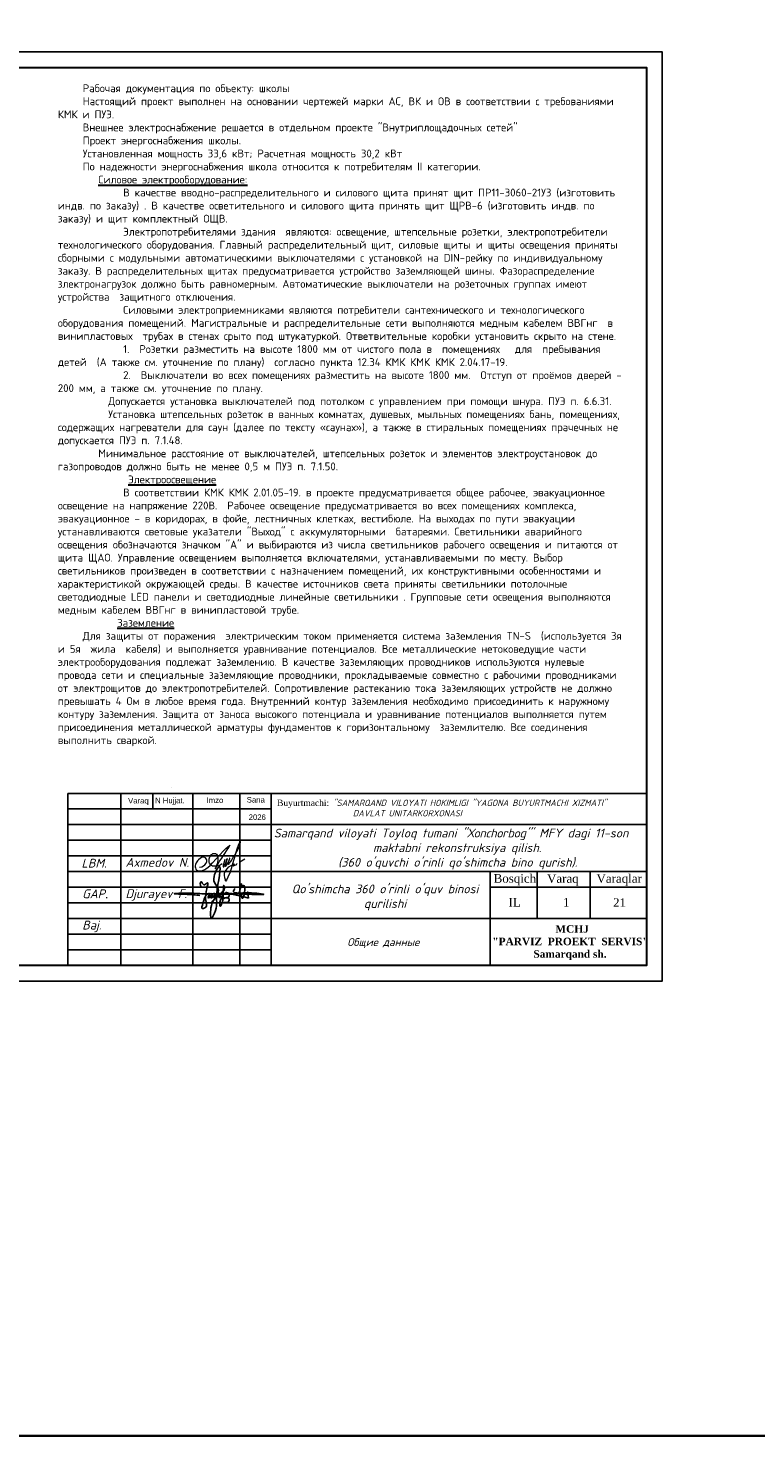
# Model space of a CAD drawing. Header units: millimetres. Extents: x 1114507 to 93926427, y 174473 to 817039.
# Tile 2 of 256: x 1196654 to 1219910, y 741235 to 786230. Entities that reach past the tile are written whole.
import ezdxf

# ---------------------------------------------------------------- set-up
doc = ezdxf.new("R2010")
doc.units = ezdxf.units.MM
doc.linetypes.add('ACAD_ISO02W100', pattern=[15, 12, -3])
doc.layers.add('(002) Рамка', color=7, linetype='Continuous')
doc.layers.add('PDF3_Geometry', color=7, linetype='Continuous', true_color=0x4a8294)
doc.layers.add('Ф А С А Д', color=250, linetype='Continuous', lineweight=15)
doc.styles.add('arial', font='arial.ttf', dxfattribs={"height": 300})
doc.styles.add('ISOCPEUR 1', font='isocpeur.TTF')
doc.styles.get("Standard").update_dxf_attribs({"font": 'isocpeui.ttf'})
doc.styles.add('WMF-Times New Roman0', font='times.ttf')
doc.styles.add('ńňčëü1', font='isocpeui.ttf', dxfattribs={"height": 350})

# ---------------------------------------------------------------- blocks, each defined once
blk = doc.blocks.new('rgsxhy')
at = {"color": 5}
for points in [[(30159764, 9369979), (30160729, 9371976), (30160134, 9373086), (30160845, 9375073), (30160529, 9371279), (30160336, 9368855), (30159821, 9367832), (30159766, 9369571), (30165013, 9370643)], [(30158109, 9371020), (30157190, 9371107), (30154479, 9371260), (30157795, 9371310), (30158983, 9371230), (30160506, 9371280), (30167135, 9371184), (30164561, 9371384), (30162918, 9371683), (30163073, 9372004)], [(30158318, 9372237), (30158292, 9372259), (30158313, 9372993), (30158693, 9372536), (30159097, 9372756), (30158930, 9370820), (30158827, 9369247), (30158463, 9369143), (30158559, 9369856), (30159235, 9371184), (30159510, 9371288), (30159540, 9370947), (30159450, 9370679), (30159339, 9370650), (30159361, 9370924), (30159747, 9371281), (30159933, 9371214), (30159918, 9370984), (30159866, 9370709), (30159740, 9370650), (30159740, 9370910), (30160119, 9371295), (30160364, 9371221), (30160282, 9370791), (30160134, 9370702), (30160156, 9370902), (30160253, 9371169), (30160416, 9371266), (30160624, 9371251), (30160631, 9370947), (30160520, 9370739), (30160416, 9370746), (30160527, 9370999), (30160698, 9371199), (30160869, 9371251), (30161010, 9371117), (30161025, 9370828), (30160854, 9370717), (30160832, 9370976), (30160958, 9371184), (30161196, 9371429), (30161627, 9371986), (30161567, 9372349), (30161322, 9370056), (30161196, 9369744), (30161032, 9369450), (30160943, 9369915), (30161107, 9370464), (30161478, 9371132), (30161961, 9371429), (30162250, 9371221), (30162198, 9370761), (30161687, 9370666), (30161515, 9370590), (30161433, 9370590), (30162154, 9370635), (30162280, 9370516), (30162243, 9370197), (30162028, 9370012), (30161575, 9370012), (30161352, 9370012), (30161322, 9370071)], [(30163692, 9371398), (30163961, 9372626), (30163708, 9372145), (30164262, 9372436), (30164117, 9370650), (30164117, 9371236), (30164841, 9371318), (30164871, 9371483), (30164848, 9371138), (30165028, 9371176), (30165036, 9371416), (30165013, 9370643)]]:
    blk.add_spline(points, degree=3, dxfattribs=at)
blk = doc.blocks.new('rthtrh')
at = {"color": 5}
for p, q in [((1363834, 521118), (1363842, 521141)), ((1363834, 521086), (1363834, 521118)), ((1363834, 521056), (1363834, 521086)), ((1363840, 521035), (1363834, 521056)), ((1363845, 521017), (1363840, 521035)), ((1363842, 521141), (1363854, 521167)), ((1363865, 520990), (1363845, 521017)), ((1363854, 521167), (1363868, 521192)), ((1363882, 520966), (1363865, 520990)), ((1363868, 521192), (1363889, 521219)), ((1363895, 520959), (1363882, 520966)), ((1363889, 521219), (1363907, 521234)), ((1363917, 520946), (1363895, 520959)), ((1363907, 521234), (1363927, 521243)), ((1363927, 521243), (1363940, 521249)), ((1363940, 521249), (1363965, 521249)), ((1363965, 521249), (1363988, 521244)), ((1363988, 521244), (1364013, 521227)), ((1364013, 521227), (1364030, 521204)), ((1364017, 520962), (1364016, 520946)), ((1364026, 520997), (1364017, 520962)), ((1364037, 521043), (1364026, 520997)), ((1364030, 521204), (1364039, 521185)), ((1364044, 521090), (1364037, 521043)), ((1364039, 521185), (1364046, 521147)), ((1364046, 521147), (1364044, 521090)), ((1364148, 520999), (1364075, 520948)), ((1364568, 521050), (1364689, 521123)), ((1363951, 520940), (1363917, 520946)), ((1363996, 520940), (1363951, 520940)), ((1364033, 520940), (1363996, 520940)), ((1364016, 520946), (1364016, 520940)), ((1364075, 520948), (1364033, 520940))]:
    blk.add_line(p, q, dxfattribs=at)
for points in [[(1363608, 520919), (1363661, 520924), (1363702, 520951), (1363738, 520975), (1363765, 521018), (1363780, 521059), (1363780, 521096), (1363765, 521122), (1363753, 521142), (1363714, 521156), (1363671, 521156), (1363631, 521136), (1363583, 521097), (1363555, 521074), (1363525, 521025), (1363511, 520984), (1363500, 520955), (1363500, 520930), (1363508, 520901), (1363515, 520870), (1363535, 520855), (1363555, 520841), (1363586, 520832), (1363613, 520832), (1363645, 520832), (1363675, 520843), (1363732, 520864), (1363761, 520883), (1363817, 520921), (1363863, 520963), (1363919, 521022), (1364179, 521312), (1364247, 521377), (1364282, 521405), (1364314, 521429), (1364336, 521443), (1364310, 521401), (1364279, 521361), (1364173, 521198), (1364133, 521139), (1364110, 521102), (1364087, 521068), (1364069, 521040), (1364047, 520995), (1364019, 520954), (1364007, 520925), (1363990, 520903), (1363970, 520879)], [(1364210, 521100), (1364186, 521015), (1364172, 520967), (1364172, 520940), (1364173, 520926), (1364179, 520925), (1364185, 520931), (1364202, 520956), (1364218, 520984), (1364240, 521027), (1364256, 521068), (1364272, 521125), (1364269, 521122), (1364225, 520990), (1364220, 520961), (1364220, 520944), (1364225, 520939), (1364232, 520939), (1364241, 520950), (1364248, 520960), (1364254, 520969), (1364260, 520978), (1364273, 520996), (1364281, 521008), (1364288, 521027), (1364309, 521073), (1364315, 521086), (1364332, 521126), (1364332, 521134), (1364327, 521134), (1364314, 521097), (1364294, 521040), (1364290, 521012), (1364293, 520997), (1364298, 520988), (1364308, 520988), (1364316, 520999), (1364326, 521014), (1364344, 521036), (1364351, 521047), (1364377, 521090), (1364389, 521112), (1364414, 521155), (1364449, 521203), (1364476, 521258), (1364523, 521332), (1364563, 521417), (1364583, 521493), (1364590, 521517), (1364590, 521527), (1364583, 521532), (1364571, 521532), (1364561, 521512), (1364541, 521459), (1364498, 521348), (1364434, 521131), (1364395, 520998), (1364377, 520936), (1364337, 520802), (1364282, 520678), (1364249, 520605), (1364238, 520588), (1364230, 520594), (1364226, 520615), (1364222, 520638), (1364214, 520663), (1364206, 520725), (1364206, 520774), (1364224, 520814), (1364265, 520883), (1364310, 520926), (1364364, 520959), (1364411, 520988), (1364432, 520996), (1364434, 520992), (1364431, 520979), (1364419, 520970), (1364414, 520960), (1364416, 520951), (1364423, 520951), (1364434, 520958), (1364443, 520964), (1364452, 520968), (1364474, 520975), (1364483, 520978), (1364492, 520986), (1364499, 520996), (1364503, 521002), (1364511, 521006), (1364511, 521006)]]:
    blk.add_lwpolyline(points, dxfattribs=at)
blk = doc.blocks.new('dhyjfyuk')
for p, q in [((4383414, -1184524), (4383414, -1212024)), ((4383414, -1184524), (4383414, -1212024)), ((4383414, -1184524), (4383414, -1212024)), ((4475914, -1184524), (4383414, -1184524)), ((4391914, -1184524), (4391914, -1212024)), ((4391914, -1184524), (4391914, -1212024)), ((4397013, -1184524), (4397013, -1187024)), ((4403414, -1184524), (4403414, -1212024)), ((4410914, -1184524), (4410914, -1212024)), ((4415914, -1184524), (4415914, -1212024)), ((4475914, -1212024), (4475914, -1184524)), ((4475914, -1184524), (4475914, -1212024)), ((4415914, -1187024), (4383414, -1187024)), ((4415914, -1189524), (4383414, -1189524)), ((4415914, -1189524), (4475914, -1189524)), ((4415914, -1192024), (4383414, -1192024)), ((4415914, -1194524), (4383414, -1194524)), ((4383414, -1197024), (4475914, -1197024)), ((4450914, -1212024), (4450914, -1197024)), ((4458414, -1204524), (4458414, -1197024)), ((4466914, -1204524), (4466914, -1197024)), ((4383414, -1199524), (4415914, -1199524)), ((4450914, -1199524), (4475914, -1199524)), ((4383414, -1202024), (4415914, -1202024)), ((4383414, -1204524), (4475914, -1204524)), ((4383414, -1207024), (4415914, -1207024)), ((4383414, -1209524), (4415914, -1209524))]:
    blk.add_line(p, q)
at = {"lineweight": 9, "xscale": 1.125175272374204, "yscale": 1.125175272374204, "zscale": 1.125175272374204}
blk.add_blockref('rgsxhy', (-29528647, -11744878), dxfattribs=at)
at = {"layer": 'Ф А С А Д', "xscale": 6.676455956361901, "yscale": 6.676455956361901, "zscale": 6.676455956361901}
blk.add_blockref('rthtrh', (-4699584, -4674220), dxfattribs=at)
at = {"linetype": 'ACAD_ISO02W100', "lineweight": 5, "ltscale": 70, "char_height": 883.9, "attachment_point": 1, "style": 'arial'}
for s, insert in [('Varaq', (4393061, -1185254)), ('N Hujjat.', (4397374, -1185220)), ('Imzo', (4405607, -1185185)), ('Sana', (4412025, -1185111)), ('2026', (4412332, -1187897))]:
    blk.add_mtext(s, dxfattribs=dict(at, insert=insert))
at = {"style": 'WMF-Times New Roman0'}
for s, insert, char_height, width, attachment_point in [('Buyurtmachi:{\\fISOCPEUR|b0|i1|c204|p34; "SAMARQAND VILOYATI HOKIMLIGI "YAGONA\\fISOCPEUR|b0|i1|c0|p34; \\fISOCPEUR|b0|i1|c204|p34;BUYURTMACHI XIZMATI" \\fISOCPEUR|b0|i1|c0|p34;\\P                   \\fISOCPEUR|b0|i1|c204|p34;DAVLAT UNITARKORXONASI}', (4416879, -1186878, 105406), 1000, 59035.39, 4), ('\\pi924.63548;{\\fISOCPEUR|b0|i1|c0|p34;Samarqand viloyati Toyloq tumani "\\fISOCPEUR|b0|i1|c204|p34;Хо\\fISOCPEUR|b0|i1|c0|p34;n\\fISOCPEUR|b0|i1|c204|p34;с\\fISOCPEUR|b0|i1|c0|p34;h\\fISOCPEUR|b0|i1|c204|p34;о\\fISOCPEUR|b0|i1|c0|p34;rb\\fISOCPEUR|b0|i1|c204|p34;о\\fISOCPEUR|b0|i1|c0|p34;g\'" \\fISOCPEUR|b0|i1|c204|p34;М\\fISOCPEUR|b0|i1|c0|p34;FY dagi 11-son \\P\\pi16770.62033;maktabni rekonstruksiya qilish. \\P\\pi11200.3173;(360 o\'quvchi o\'rinli qo\'shimcha bino qurish).}', (4415422, -1193420), 1400, 60812.6, 4), ('{\\fISOCPEUR|b0|i1|c0|p34;Axmedov N.}', (4392650, -1194845), 1414.29, 17081.22, 1), ("\\pt12184.088;{\\fISOCPEUR|b0|i1|c0|p34;Qo'shimcha 360 o'rinli o'quv binosi qurilishi}", (4434117, -1199099), 1400, 29815.79, 2), ('\\pi12888.864;{\\fTimes New Roman|b1|i0|c204|p18;\\C0;MCHJ\\P\\pi2815.884;\\C1;"PARVIZ  PROEKT  SERVIS"\\C0;\\P\\pi9383.364;Samarqand sh.\\C256; }', (4448452, -1205594), 1200, 29788.7, 1)]:
    blk.add_mtext(s, dxfattribs=dict(at, insert=insert, char_height=char_height, width=width, attachment_point=attachment_point))
at = {"attachment_point": 1}
for s, insert, char_height, width in [('{\\C1;LBM.}', (4385613, -1194981), 1414.3, 6256.98), ('{\\fTimes New Roman|b0|i0|c204|p18;Bosqich}', (4451477, -1197432), 1370.37, 6256.98), ('{\\fTimes New Roman|b0|i0|c204|p18;Varaq}', (4460004, -1197453), 1370.37, 6256.98), ('{\\fTimes New Roman|b0|i0|c204|p18;Varaqlar}', (4467912, -1197449), 1370.37, 6256.98), ('{\\C1;GAP\\fTimes New Roman|b0|i0|c204|p18;.}', (4385736, -1199872), 1414.29, 6256.98), ('Djurayev F.', (4392650, -1199845), 1414.29, 10763.87), ('{\\fTimes New Roman|b0|i0|c204|p18;IL}', (4453851, -1201255), 1370.37, 6256.98), ('{\\fTimes New Roman|b0|i0|c0|p18;21}', (4470555, -1201289), 1370.37, 6256.98), ('{\\C1;Baj.}', (4385736, -1204872), 1414.3, 6256.98)]:
    blk.add_mtext(s, dxfattribs=dict(at, insert=insert, char_height=char_height, width=width))

msp = doc.modelspace()

# ---------------------------------------------------------------- linework, layer by layer
at = {"color": 0, "lineweight": 35, "ltscale": 100}
msp.add_lwpolyline([(1114507.2, 817038.9), (2439942.4, 817038.9), (2439942.4, 741234.8), (1114507.2, 741234.8)], close=True, dxfattribs=at)
at = {"color": 5, "lineweight": 30, "elevation": 0}
msp.add_lwpolyline([(1176918.2, 784971.7), (1216418.2, 784971.7), (1216418.2, 756271.7), (1176918.2, 756271.7)], close=True, dxfattribs=at)
at = {"layer": 'Defpoints', "color": 3, "linetype": 'ByBlock', "elevation": 0}
msp.add_lwpolyline([(1174918.2, 785471.7), (1216918.2, 785471.7), (1216918.2, 755771.7), (1174918.2, 755771.7)], close=True, dxfattribs=at)
at = {"layer": 'PDF3_Geometry', "color": 0, "lineweight": 25, "elevation": 0}
msp.add_lwpolyline([(1201225.3, 761945.9), (1201225.3, 761943.6)], dxfattribs=at)

# ---------------------------------------------------------------- block references
at = {"layer": '(002) Рамка', "lineweight": 50, "xscale": 0.1999999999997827, "yscale": 0.1999999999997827, "zscale": 0.1999999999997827}
msp.add_blockref('dhyjfyuk', (321235.3, 998676.5, 0), dxfattribs=at)

# ---------------------------------------------------------------- texts
at = {"linetype": 'ByBlock', "lineweight": 30, "ltscale": 10, "insert": (1197603, 784433.1, 0), "char_height": 250, "width": 18040, "attachment_point": 1, "style": 'ISOCPEUR 1'}
msp.add_mtext('     Рабочая документация по объекту: {\\C7;школы ^J}     Настоящий проект выполнен на основании чертежей марки АС, ВК и ОВ в соответствии с требованиями КМК и ПУЭ.\\P     Внешнее электроснабжение решается в отдельном проекте "Внутриплощадочных сетей"\\P     Проект энергоснабжения школы.\\P     Установленная мощность 33,6 кВт; Расчетная мощность 30,2 кВт  \\P     По надежности энергоснабжения школа относится к потребителям II категории.\\P\\pi1291.6675,t0,19518.5175;{\\LСиловое электрооборудование:\\P\\pi0,tz;}     В качестве вводно-распределительного и силового щита принят щит {\\C0;ПР11-3060-21УЗ (изготовить индв. по заказу) }. В качестве осветительного и силового щита принять щит ЩРВ-6 {\\C0;(изготовить индв. по заказу)} и щит комплектный ОЩВ.\\P\\pt0,19518.5175;     Электропотребителями здания  являются: освещение, штепсельные розетки, электропотребители технологического оборудования. Главный распределительный щит, силовые щиты и щиты освещения приняты сборными с модульными автоматическими выключателями с установкой на DIN-рейку по индивидуальному заказу. В распределительных щитах предусматривается устройство заземляющей шины. Фазораспределение злектронагрузок должно быть равномерным. Автоматические выключатели на розеточных группах имеют устройства  защитного отключения. \\P\\ptz;     Силовыми электроприемниками являются потребители сантехнического и технологического оборудования помещений. Магистральные и распределительные сети выполняются медным кабелем ВВГнг  в винипластовых  трубах в стенах срыто под штукатуркой. Ответвительные коробки установить скрыто на стене.\\P     1.  Розетки разместить на высоте 1800 мм от чистого пола в  помещениях   для  пребывания  детей  (А также см. уточнение по плану)  согласно пункта 12.34 КМК КМК КМК 2.04.17-19. ^J     2.  Выключатели во всех помещениях разместить на высоте 1800 мм.  Отступ от проёмов дверей - 200 мм, а также см. уточнение по плану.^J  Допускается установка выключателей под потолком с управлением при помощи шнура. ПУЭ п. 6.6.31.^J  Установка штепсельных розеток в ванных комнатах, душевых, мыльных помещениях бань, помещениях, содержащих нагреватели для саун (далее по тексту «саунах»), а также в стиральных помещениях прачечных не допускается ПУЭ п. 7.1.48.^JМинимальное расстояние от выключателей, штепсельных розеток и элементов электроустановок до газопроводов должно быть не менее 0,5 м ПУЭ п. 7.1.50.\\P{\\O      \\L\\oЭлектроосвещение}\\P     В соответствии КМК КМК 2.01.05-19. в проекте предусматривается общее рабочее, эвакуационное освещение на напряжение 220В.  Рабочее освещение предусматривается во всех помещениях комплекса, эвакуационное - в коридорах, в фойе, лестничных клетках, вестибюле. На выходах по пути эвакуации устанавливаются световые указатели "Выход" с аккумуляторными  батареями. Светильники аварийного освещения обозначаются значком "А" и выбираются из числа светильников рабочего освещения и питаются от щита ЩАО. Управление освещением выполняется включателями, устанавливаемыми по месту. Выбор светильников произведен в соответствии с назначением помещений, их конструктивными особенностями и характеристикой окружающей среды. В качестве источников света приняты светильники потолочные светодиодные LED панели и {\\C0;светодиодные линейные светильники} . Групповые сети освещения выполняются медным кабелем ВВГнг в винипластовой трубе.\\P\\pi1896.36,t0,28627.16;{\\LЗаземление}\\P\\pi0,tz;     Для защиты от поражения  электрическим током применяется система заземления TN-S  (используется 3я и 5я  жила  кабеля) и выполняется уравнивание потенциалов. Все металлические нетоковедущие части электрооборудования подлежат заземлению. В качестве заземляющих проводников используются нулевые провода сети и специальные заземляющие проводники, прокладываемые совместно с рабочими проводниками от электрощитов до электропотребителей. Сопротивление растеканию тока заземляющих устройств не должно превышать 4 Ом в любое время года. Внутренний контур заземления необходимо присоединить к наружному контуру заземления. Защита от заноса высокого потенциала и уравнивание потенциалов выполняется путем присоединения металлической арматуры фундаментов к горизонтальному  заземлителю. Все соединения выполнить сваркой.', dxfattribs=at)
at = {"insert": (1213746, 758424.4, 0), "char_height": 274.074, "width": 1251.396, "attachment_point": 1}
msp.add_mtext('{\\fTimes New Roman|b0|i0|c0|p18;1}', dxfattribs=at)
at = {"color": 0, "lineweight": 0, "ltscale": 100, "insert": (1208004.3, 756983.4, 0), "char_height": 250, "width": 7000, "attachment_point": 5, "style": 'ńňčëü1'}
msp.add_mtext('Общие данные', dxfattribs=at)

doc.saveas('drawing.dxf')
